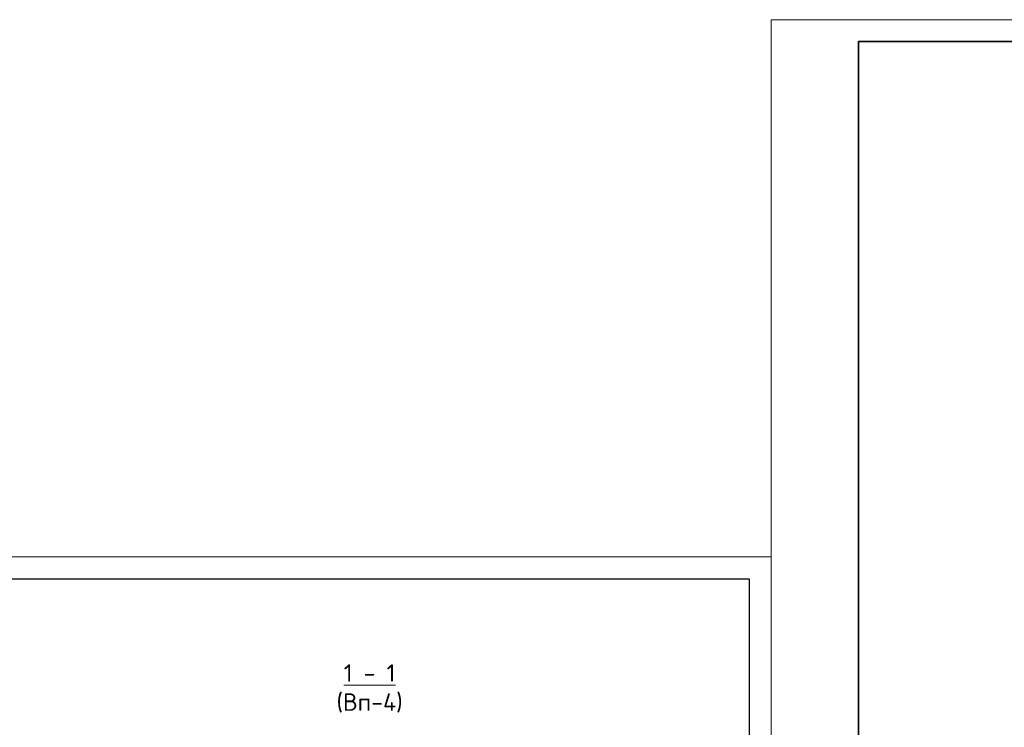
# Model space of a CAD drawing. Header units: millimetres. Extents: x -33345 to 4712671, y -3392 to 121473.
# Tile 204 of 256: x 1125994 to 1148531, y 70302 to 86501. Entities that reach past the tile are written whole.
import ezdxf

# ---------------------------------------------------------------- set-up
doc = ezdxf.new("R2010")
doc.units = ezdxf.units.MM
doc.layers.add('_линия', color=7, linetype='Continuous')
doc.layers.add('Lina', color=7, linetype='Continuous', lineweight=20)
doc.layers.add('w-текст', color=7, linetype='Continuous', lineweight=0)
doc.styles.add('X-U-RW-01$0$StyleROMANS', font='GOTHIC.TTF')

# ---------------------------------------------------------------- blocks, each defined once
blk = doc.blocks.new('tryu')
at = {"layer": 'Lina', "ltscale": 10}
blk.add_lwpolyline([(-43721760, 22818632), (-43721760, 22788932), (-43763760, 22788932), (-43763760, 22818632)], close=True, dxfattribs=at)
at = {"layer": 'Lina', "lineweight": 30, "ltscale": 10}
blk.add_lwpolyline([(-43722260, 22818132), (-43722260, 22789432), (-43761760, 22789432), (-43761760, 22818132)], close=True, dxfattribs=at)
blk = doc.blocks.new('srhet')
at = {"lineweight": 20}
blk.add_lwpolyline([(-49807960, 24193266), (-49748560, 24193266), (-49748560, 24235266), (-49807960, 24235266)], close=True, dxfattribs=at)
at = {"lineweight": 35}
blk.add_lwpolyline([(-49805960, 24193766), (-49749060, 24193766), (-49749060, 24234766), (-49805960, 24234766)], close=True, dxfattribs=at)

msp = doc.modelspace()

# ---------------------------------------------------------------- block references
msp.add_blockref('tryu', (44864951.634, -22744430.79))
at = {"layer": '_линия', "color": 18, "lineweight": 0}
msp.add_blockref('srhet', (50951152.006, -24148764.744), dxfattribs=at)

# ---------------------------------------------------------------- texts
at = {"layer": 'w-текст', "color": 0, "lineweight": 0, "ltscale": 100, "insert": (1134003.144, 71745.776), "char_height": 400, "width": 2889.80602, "attachment_point": 2, "style": 'X-U-RW-01$0$StyleROMANS'}
msp.add_mtext('{\\fISOCPEUR|b0|i0|c204|p34;\\L1 - 1 \\l\\P(Вп-4)}', dxfattribs=at)

doc.saveas('drawing.dxf')
